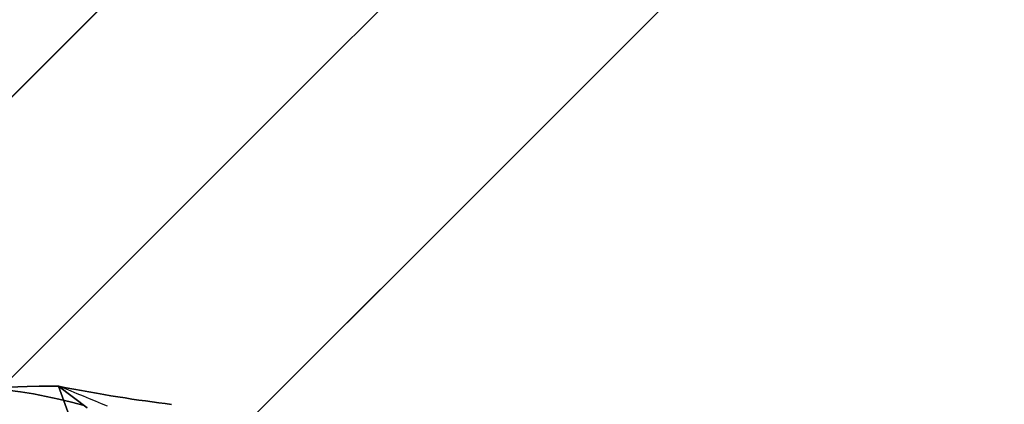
# Model space of a CAD drawing. Header units: millimetres. Extents: x -1690 to 192, y -898 to 54.
# Tile 113 of 256: x -1666.21 to -1662.49, y 42.84 to 44.3. Entities that reach past the tile are written whole.
import ezdxf

# ---------------------------------------------------------------- set-up
doc = ezdxf.new("R2010")
doc.units = ezdxf.units.MM
doc.header["$MEASUREMENT"] = 0
doc.layers.add('OVIDIO 186x93x72h', color=7, linetype='Continuous')

msp = doc.modelspace()

# ---------------------------------------------------------------- linework, layer by layer
at = {"layer": 'OVIDIO 186x93x72h', "extrusion": (0.999884, -0.000231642, 0.015217)}
for points in [[(53.4849, 22.5669), (42.5221, 742.6572)], [(51.985, 22.5431), (41.0221, 742.6402)]]:
    msp.add_lwpolyline(points, dxfattribs=at)
at = {"layer": 'OVIDIO 186x93x72h'}
for points in [[(-1656.9591, 53.2824), (-1689.4853, 20.7562)], [(-1689.4853, 20.7562), (-1656.9591, 53.2824)], [(-1656.4287, 52.7521), (-1688.955, 20.2259)], [(-1655.8984, 52.2218), (-1688.4247, 19.6955)], [(-1688.4247, 19.6955), (-1655.8984, 52.2218)], [(-1662.4391, 47.8024), (-1684.0052, 26.2363)], [(-1661.3785, 46.7417), (-1682.9446, 25.1756)], [(-1666.0614, 42.9082), (-1666.1342, 42.908), (-1666.2073, 42.906), (-1666.2806, 42.9023)], [(-1666.2507, 42.904), (-1666.179, 42.907), (-1666.1076, 42.9083), (-1666.0735, 42.9083)], [(-1666.0735, 42.9083), (-1666.1076, 42.9083), (-1666.179, 42.907), (-1666.2507, 42.904)], [(-1666.0616, 42.9086), (-1666.0735, 42.9083)], [(-1666.0735, 42.9083), (-1666.0614, 42.9082)], [(-1666.0616, 42.9086), (-1665.2906, 40.7903)], [(-1665.2906, 40.7903), (-1666.0616, 42.9086)]]:
    msp.add_lwpolyline(points, dxfattribs=at)
at = {"layer": 'OVIDIO 186x93x72h', "extrusion": (-0.000231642, 0.999884, 0.015217)}
for points in [[(1667.9094, 716.6406), (1656.9467, -3.4428)], [(1656.9467, -3.4428), (1667.9094, 716.6406)], [(1655.8863, -3.4266), (1666.849, 716.6568)], [(1666.849, 716.6568), (1655.8863, -3.4266)]]:
    msp.add_lwpolyline(points, dxfattribs=at)
at = {"layer": 'OVIDIO 186x93x72h', "extrusion": (0.999885, -0.000231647, 0.015188)}
for points in [[(52.8904, 22.4962), (41.9059, 742.5934)], [(41.9059, 742.5934), (52.8904, 22.4962)]]:
    msp.add_lwpolyline(points, dxfattribs=at)
at = {"layer": 'OVIDIO 186x93x72h', "extrusion": (0.999884, -0.000231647, 0.015199)}
for points in [[(40.8566, 742.6084), (51.8329, 22.5014)], [(51.8329, 22.5014), (40.8566, 742.6084)]]:
    msp.add_lwpolyline(points, dxfattribs=at)
at = {"layer": 'OVIDIO 186x93x72h', "extrusion": (1.5216e-08, 0, 1)}
for points in [[(-1666.0615, 42.9083), (-1666.179, 42.907), (-1666.2507, 42.904), (-1666.3226, 42.8993), (-1666.3946, 42.8929), (-1666.4667, 42.8846), (-1666.5389, 42.8746), (-1666.6109, 42.8628), (-1666.6829, 42.8493), (-1666.7547, 42.8339), (-1666.8262, 42.8167), (-1666.8974, 42.7978), (-1666.9683, 42.7771), (-1667.0387, 42.7546), (-1667.1085, 42.7303), (-1667.1778, 42.7044), (-1667.2465, 42.6767), (-1667.3145, 42.6473), (-1667.3817, 42.6163), (-1667.448, 42.5836), (-1667.5135, 42.5494), (-1667.578, 42.5136), (-1667.6416, 42.4763), (-1667.7041, 42.4375), (-1667.7655, 42.3972), (-1667.8257, 42.3556), (-1667.8848, 42.3126), (-1667.9426, 42.2684), (-1667.9992, 42.2229), (-1668.0544, 42.1762), (-1668.1083, 42.1284), (-1668.1608, 42.0795), (-1668.2119, 42.0296)], [(-1668.2119, 42.0296), (-1668.1608, 42.0795), (-1668.1083, 42.1284), (-1668.0544, 42.1762), (-1667.9992, 42.2229), (-1667.9426, 42.2684), (-1667.8848, 42.3126), (-1667.8257, 42.3556), (-1667.7655, 42.3972), (-1667.7041, 42.4375), (-1667.6416, 42.4763), (-1667.578, 42.5136), (-1667.5135, 42.5494), (-1667.448, 42.5836), (-1667.3817, 42.6163), (-1667.3145, 42.6473), (-1667.2465, 42.6767), (-1667.1778, 42.7044), (-1667.1085, 42.7303), (-1667.0387, 42.7546), (-1666.9683, 42.7771), (-1666.8974, 42.7978), (-1666.8262, 42.8167), (-1666.7547, 42.8339), (-1666.6829, 42.8493), (-1666.6109, 42.8628), (-1666.5389, 42.8746), (-1666.4667, 42.8846), (-1666.3946, 42.8929), (-1666.3226, 42.8993), (-1666.2507, 42.904), (-1666.179, 42.907), (-1666.1076, 42.9083), (-1666.0615, 42.9083)]]:
    msp.add_lwpolyline(points, dxfattribs=at)
at = {"layer": 'OVIDIO 186x93x72h', "extrusion": (1, 0, -6.53461e-05)}
for points in [[(42.9086, 717.2647), (42.9083, 718.7647)], [(42.9083, 718.7647), (42.9086, 717.2647)]]:
    msp.add_lwpolyline(points, dxfattribs=at)
at = {"layer": 'OVIDIO 186x93x72h', "extrusion": (0, 1.59187e-08, 1)}
for points in [[(-1665.2906, 40.7903), (-1666.0615, 42.9083)], [(-1666.0615, 42.9083), (-1665.2906, 40.7903)]]:
    msp.add_lwpolyline(points, dxfattribs=at)
at = {"layer": 'OVIDIO 186x93x72h'}
for points in [[(-1666.2535, 42.8935, 717.3723), (-1666.2047, 42.8869, 717.372), (-1666.1562, 42.879, 717.3718), (-1666.1078, 42.8699, 717.3716), (-1666.0595, 42.8596, 717.3715), (-1666.0115, 42.848, 717.3714), (-1665.9637, 42.8351, 717.3714)], [(-1665.9637, 42.8351, 717.3714), (-1666.0115, 42.848, 717.3714), (-1666.0595, 42.8596, 717.3715), (-1666.1078, 42.8699, 717.3716), (-1666.1562, 42.879, 717.3718), (-1666.2047, 42.8869, 717.372), (-1666.2535, 42.8935, 717.3723)], [(-1666.0616, 42.9086, 717.3736), (-1665.9531, 42.8258, 717.3717)], [(-1665.9531, 42.8258, 717.3717), (-1666.0616, 42.9086, 717.3736)], [(-1665.6334, 42.8396, 718.7746), (-1665.6576, 42.8425, 718.7862), (-1665.6821, 42.8457, 718.7971), (-1665.707, 42.8489, 718.8074), (-1665.7321, 42.8524, 718.8169), (-1665.7576, 42.856, 718.8258), (-1665.7835, 42.8598, 718.8339), (-1665.8096, 42.8638, 718.8413), (-1665.8362, 42.8679, 718.8479), (-1665.863, 42.8723, 718.8539), (-1665.8903, 42.8768, 718.859), (-1665.9179, 42.8815, 718.8634), (-1665.9459, 42.8865, 718.8671), (-1665.9742, 42.8916, 718.8699), (-1666.0029, 42.8969, 718.8719), (-1666.032, 42.9025, 718.8732), (-1666.0615, 42.9083, 718.8736)], [(-1666.0615, 42.9083, 718.8736), (-1666.032, 42.9025, 718.8732), (-1666.0029, 42.8969, 718.8719), (-1665.9742, 42.8916, 718.8699), (-1665.9459, 42.8865, 718.8671), (-1665.9179, 42.8815, 718.8634), (-1665.8903, 42.8768, 718.859), (-1665.863, 42.8723, 718.8539), (-1665.8362, 42.8679, 718.8479), (-1665.8096, 42.8638, 718.8413), (-1665.7835, 42.8598, 718.8339), (-1665.7576, 42.856, 718.8258), (-1665.7321, 42.8524, 718.8169), (-1665.707, 42.8489, 718.8074), (-1665.6821, 42.8457, 718.7971), (-1665.6576, 42.8425, 718.7862), (-1665.6334, 42.8396, 718.7746)], [(-1665.8762, 42.8327, 718.1089), (-1665.8986, 42.8419, 718.1122), (-1665.9212, 42.8513, 718.1152), (-1665.944, 42.8607, 718.1176), (-1665.9671, 42.8702, 718.1197), (-1665.9903, 42.8797, 718.1213), (-1666.0137, 42.8893, 718.1225), (-1666.0373, 42.899, 718.1232), (-1666.0612, 42.9087, 718.1234)]]:
    msp.add_polyline3d(points, dxfattribs=at)

doc.saveas('drawing.dxf')
